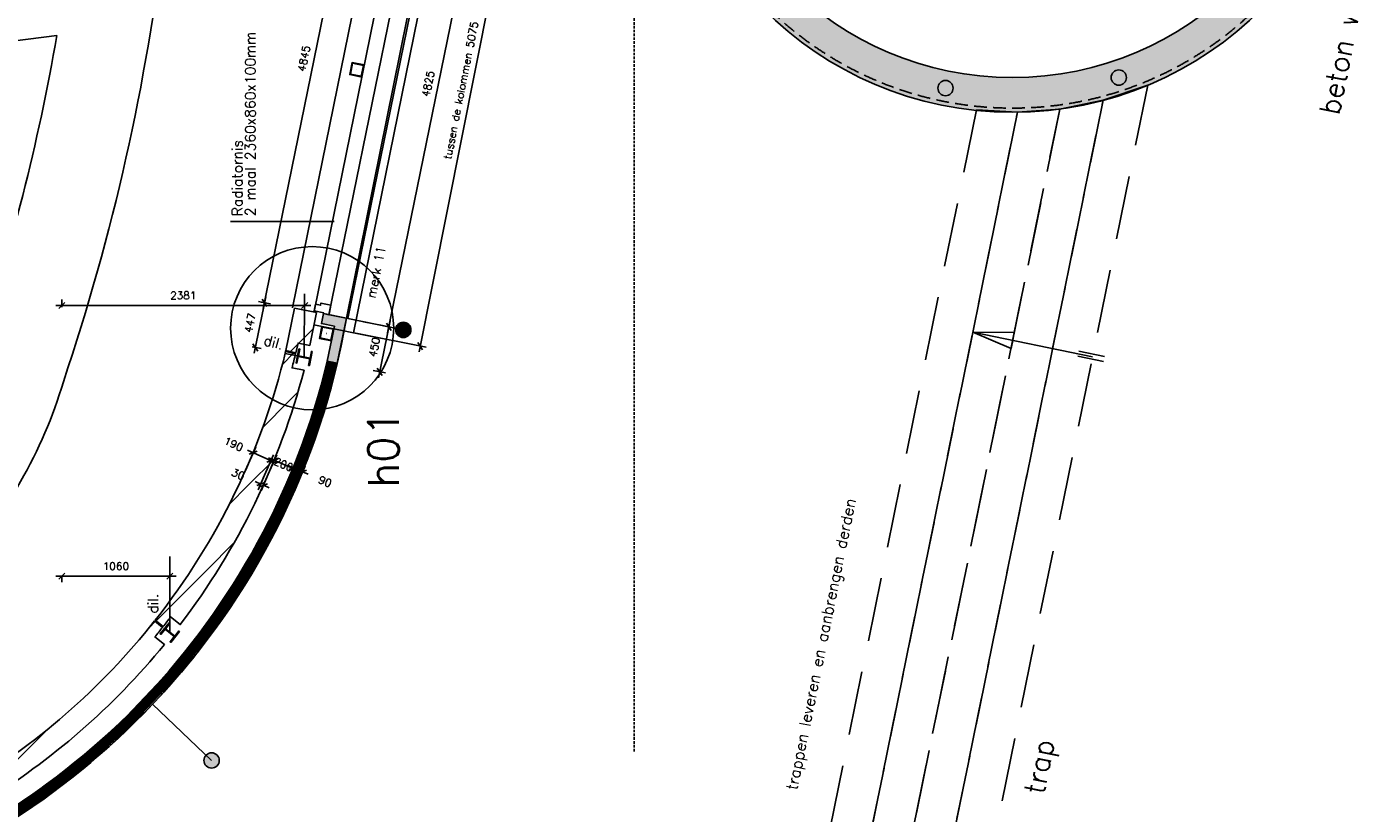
# Model space of a CAD drawing. Extents: x -29284 to 2055880, y -64816 to 121103.
# Tile 104 of 123: x 48455 to 61627, y 67777 to 75487. Entities that reach past the tile are written whole.
import ezdxf

# ---------------------------------------------------------------- set-up
doc = ezdxf.new("R2010")
doc.units = 0
doc.header["$LTSCALE"] = 50
doc.header["$MEASUREMENT"] = 0
doc.header["$PDMODE"] = 3
doc.header["$PDSIZE"] = 0.1
for name, pattern in [('DASHED', [0.75, 0.5, -0.25]), ('HIDDEN', [0.375, 0.25, -0.125]), ('HIDDEN2', [0.1875, 0.125, -0.0625]), ('HIDDENX2', [0.75, 0.5, -0.25])]:
    doc.linetypes.add(name, pattern=pattern)
doc.layers.get('0').update_dxf_attribs({"linetype": 'CONTINUOUS'})
doc.layers.get('DEFPOINTS').update_dxf_attribs({"linetype": 'CONTINUOUS'})
for name, color, linetype in [('_DETAILNUMMERS', 4, 'CONTINUOUS'), ('_DETAILNUMMERSTEKST', 4, 'CONTINUOUS'), ('A--01A1_ACEER', 1, 'CONTINUOUS'), ('A--A21--_F123-', 9, 'CONTINUOUS'), ('A--A22--_F123-', 9, 'CONTINUOUS'), ('A--A28--_F-2--', 7, 'CONTINUOUS'), ('A--L21--', 3, 'CONTINUOUS'), ('A--L21--_F-2--', 7, 'CONTINUOUS'), ('A--L21A3_BUITENWAND', 3, 'CONTINUOUS'), ('A--L22A1_BINNENWAND', 1, 'CONTINUOUS'), ('A--L28--', 7, 'CONTINUOUS'), ('A--L28--_F-2--', 7, 'CONTINUOUS'), ('A--L28DC1_KONSTR', 1, 'HIDDEN'), ('A--L31--', 2, 'CONTINUOUS'), ('A--L31--_F123-', 7, 'CONTINUOUS'), ('A--M$1A-_F123-', 1, 'CONTINUOUS'), ('A--M1$A-_F123-', 1, 'CONTINUOUS'), ('A--T$1A-25_TEKST', 2, 'CONTINUOUS'), ('HELLINGBANEN_C1', 1, 'DASHED'), ('plein', 7, 'CONTINUOUS'), ('SYSTEEMPLAFOND_600X600', 2, 'CONTINUOUS'), ('TEKST_KOZIJNMERK', 2, 'CONTINUOUS'), ('X--LR---_CP', 7, 'CONTINUOUS')]:
    doc.layers.add(name, color=color, linetype=linetype)
doc.layers.add('bruto vloeroppervlak', color=3, linetype='CONTINUOUS', plot=False)
doc.styles.add('ALFA-0_25', font='ROMANS')
doc.styles.add('B-01', font='SIMPLEX.SHX', dxfattribs={"width": 0.8, "height": 4.5})
doc.styles.add('HIEMSTRA', font='romans.shx')
doc.dimstyles.get("Standard").update_dxf_attribs({"dimscale": 30, "dimtxt": 2.5, "dimasz": 2, "dimexe": 2, "dimexo": 0, "dimgap": 2, "dimtad": 1, "dimdec": 0, "dimzin": 0, "dimdsep": 46, "dimtxsty": 'HIEMSTRA', "dimblk1": 'OBLIQUE', "dimblk2": 'OBLIQUE', "dimsah": 1, "dimcen": -3, "dimdle": 2, "dimclrd": 2, "dimclre": 2, "dimclrt": 3, "dimadec": 0, "dimazin": 0, "dimtfac": 1, "dimtofl": 0, "dimtmove": 0, "dimatfit": 3, "dimldrblk": 'OBLIQUE', "dimfxl": 1, "dimtvp": 0.833333, "dimtolj": 1, "dimtzin": 0, "dimarcsym": 0})
doc.dimstyles.new('STANDARD$0', dxfattribs={"dimscale": 30, "dimtxt": 2.5, "dimasz": 2, "dimexe": 2, "dimexo": 0, "dimgap": 2, "dimtad": 1, "dimdec": 0, "dimzin": 0, "dimdsep": 46, "dimtxsty": 'ALFA-0_25', "dimblk1": 'OBLIQUE', "dimblk2": 'OBLIQUE', "dimsah": 1, "dimcen": -3, "dimdle": 2, "dimclrd": 1, "dimclre": 1, "dimclrt": 2, "dimadec": 0, "dimazin": 0, "dimtfac": 0.666667, "dimtofl": 0, "dimtmove": 2, "dimatfit": 3, "dimldrblk": 'OBLIQUE', "dimfxl": 1, "dimtvp": 0.833333, "dimtolj": 1, "dimtzin": 0, "dimarcsym": 0})
pattern_1 = [(45, (0, 0), (-212.132, 212.132), [])]

# ---------------------------------------------------------------- blocks, each defined once
blk = doc.blocks.new('Q020490-')
at = {"layer": 'A--A28--_F-2--', "color": 3, "linetype": 'Continuous'}
for points in [[(-2.75, 58), (-70, 66.5), (70, 66.5)], [(-2.75, 58), (-70, 58), (-70, 66.5)], [(-2.75, 58), (70, 66.5), (70, 58)], [(2.75, -58), (-2.75, -58), (-2.75, 58)], [(-2.75, 58), (2.75, 58), (2.75, -58)], [(-2.75, 58), (70, 58), (2.75, 58)], [(70, -66.5), (-70, -58), (-2.75, -58)], [(70, -66.5), (-70, -66.5), (-70, -58)], [(2.75, -58), (70, -66.5), (-2.75, -58)], [(2.75, -58), (70, -58), (70, -66.5)]]:
    blk.add_solid(points, dxfattribs=at)
at = {"layer": 'A--L28--_F-2--', "color": 3, "linetype": 'Continuous'}
blk.add_lwpolyline([(70, -66.5), (-70, -66.5), (-70, -58), (-2.75, -58), (-2.75, 58), (-70, 58), (-70, 66.5), (70, 66.5), (70, 58), (2.75, 58), (2.75, -58), (70, -58)], close=True, dxfattribs=at)
at = {"layer": 'X--LR---_CP', "linetype": 'Continuous'}
for p in [(-2.75, 0), (0, 0), (2.75, 0)]:
    blk.add_point(p, dxfattribs=at)
blk = doc.blocks.new('*U1296')
at = {"layer": 'A--A21--_F123-', "color": 2, "linetype": 'Continuous', "const_width": 100}
blk.add_lwpolyline([(0, 0, 0.267683), (5019, 5294)], format="xyb", dxfattribs=at)
at = {"layer": 'A--L21--_F-2--', "color": 3, "linetype": 'Continuous'}
for points in [[(0, 0), (-14, 48, 0.267683), (4970, 5305), (5019, 5294)], [(0, 0), (14, -48, 0.267683), (5068, 5282), (5019, 5294)]]:
    blk.add_lwpolyline(points, format="xyb", dxfattribs=at)
blk = doc.blocks.new('*U1295')
at = {"layer": 'A--A21--_F123-', "color": 2}
for points in [[(80, 392), (139, 431), (0, 0), (49, -10)], [(0, 0), (-49, 10), (80, 392), (21, 353)]]:
    blk.add_solid(points, dxfattribs=at)
at = {"layer": 'A--L21--_F-2--', "color": 3, "linetype": 'Continuous'}
for points in [[(0, 0), (49, -10), (139, 431), (139, 431)], [(0, 0), (-49, 10), (21, 353), (21, 353)]]:
    blk.add_lwpolyline(points, dxfattribs=at)
blk = doc.blocks.new('_OBLIQUE')
at = {"color": 0, "linetype": 'ByBlock'}
blk.add_line((-0.5, -0.5), (0.5, 0.5), dxfattribs=at)
blk = doc.blocks.new('*D436')
at = {"layer": 'A--M$1A-_F123-', "color": 2, "linetype": 'Continuous', "lineweight": -2, "transparency": 16777216}
blk.add_arc((44032, 69547), 1101, 127.2037, 180, dxfattribs=at)
at = {"layer": 'DEFPOINTS', "color": 0, "linetype": 'Continuous', "transparency": 16777216}
for p in [(42485, 71584), (43132, 70181), (35694, 69547), (54792, 69547), (44201, 69324)]:
    blk.add_point(p, dxfattribs=at)
at = {"layer": 'A--M$1A-_F123-', "color": 2, "linetype": 'Continuous', "lineweight": -2, "transparency": 16777216, "xscale": 60, "yscale": 60, "zscale": 60}
for p, rotation in [((43366, 70424), 37.20374143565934), ((42931, 69547), 269.999999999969)]:
    blk.add_blockref('_OBLIQUE', p, dxfattribs=dict(at, rotation=rotation))
at = {"layer": 'A--M$1A-_F123-', "color": 3, "linetype": 'Continuous', "transparency": 16777216, "insert": (42958, 70080), "char_height": 75, "attachment_point": 5, "rotation": 63.6019, "style": 'HIEMSTRA'}
blk.add_mtext('\\A1;53°', dxfattribs=at)
blk = doc.blocks.new('*D474')
at = {"layer": 'A--M$1A-_F123-', "color": 1, "linetype": 'Continuous', "lineweight": -2, "transparency": 16777216}
for p, q in [((50600, 71139), (50701, 71366)), ((50622, 71335), (50905, 71210)), ((50774, 71062), (50875, 71289))]:
    blk.add_line(p, q, dxfattribs=at)
at = {"layer": 'DEFPOINTS', "color": 0, "linetype": 'Continuous', "transparency": 16777216}
for p in [(50600, 71139), (50850, 71234), (50774, 71062)]:
    blk.add_point(p, dxfattribs=at)
at = {"layer": 'A--M$1A-_F123-', "color": 1, "linetype": 'Continuous', "lineweight": -2, "transparency": 16777216, "xscale": 60, "yscale": 60, "zscale": 60}
for p, rotation in [((50677, 71311), 156.1281719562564), ((50850, 71234), 336.1281719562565)]:
    blk.add_blockref('_OBLIQUE', p, dxfattribs=dict(at, rotation=rotation))
at = {"layer": 'A--M$1A-_F123-', "color": 2, "linetype": 'Continuous', "transparency": 16777216, "insert": (50484, 71396), "char_height": 75, "attachment_point": 5, "rotation": 336.1282, "style": 'ALFA-0_25'}
blk.add_mtext('\\A1;190', dxfattribs=at)
blk = doc.blocks.new('*D475')
at = {"layer": 'A--M$1A-_F123-', "color": 1, "linetype": 'Continuous', "lineweight": -2, "transparency": 16777216}
for p, q in [((50750, 71004), (50695, 71028)), ((50797, 71113), (50726, 70949)), ((50824, 71101), (50753, 70937)), ((50777, 70992), (50832, 70968))]:
    blk.add_line(p, q, dxfattribs=at)
at = {"layer": 'DEFPOINTS', "color": 0, "linetype": 'Continuous', "transparency": 16777216}
for p in [(50797, 71113), (50824, 71101), (50777, 70992)]:
    blk.add_point(p, dxfattribs=at)
at = {"layer": 'A--M$1A-_F123-', "color": 1, "linetype": 'Continuous', "lineweight": -2, "transparency": 16777216, "xscale": 60, "yscale": 60, "zscale": 60}
for p, rotation in [((50750, 71004), 336.5954444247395), ((50777, 70992), 156.5954444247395)]:
    blk.add_blockref('_OBLIQUE', p, dxfattribs=dict(at, rotation=rotation))
at = {"layer": 'A--M$1A-_F123-', "color": 2, "linetype": 'Continuous', "transparency": 16777216, "insert": (50529, 71100), "char_height": 75, "attachment_point": 5, "rotation": 336.5954, "style": 'ALFA-0_25'}
blk.add_mtext('\\A1;30', dxfattribs=at)
blk = doc.blocks.new('*D476')
at = {"layer": 'A--M$1A-_F123-', "color": 1, "linetype": 'Continuous', "lineweight": -2, "transparency": 16777216}
for p, q in [((50824, 71101), (50907, 71292)), ((50828, 71260), (51121, 71133)), ((51008, 71022), (51090, 71212))]:
    blk.add_line(p, q, dxfattribs=at)
at = {"layer": 'DEFPOINTS', "color": 0, "linetype": 'Continuous', "transparency": 16777216}
for p in [(51066, 71157), (50824, 71101), (51008, 71022)]:
    blk.add_point(p, dxfattribs=at)
at = {"layer": 'A--M$1A-_F123-', "color": 1, "linetype": 'Continuous', "lineweight": -2, "transparency": 16777216, "xscale": 60, "yscale": 60, "zscale": 60}
for p, rotation in [((50883, 71237), 156.593473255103), ((51066, 71157), 336.593473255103)]:
    blk.add_blockref('_OBLIQUE', p, dxfattribs=dict(at, rotation=rotation))
at = {"layer": 'A--M$1A-_F123-', "color": 2, "linetype": 'Continuous', "transparency": 16777216, "insert": (50974, 71197), "char_height": 75, "attachment_point": 5, "rotation": 336.5935, "style": 'ALFA-0_25'}
blk.add_mtext('\\A1;200', dxfattribs=at)
blk = doc.blocks.new('*D477')
at = {"layer": 'A--M$1A-_F123-', "color": 1, "linetype": 'Continuous', "lineweight": -2, "transparency": 16777216}
for p, q in [((51007, 71020), (51093, 71219)), ((51069, 71164), (51014, 71188)), ((51099, 70980), (51185, 71179)), ((51161, 71124), (51216, 71101))]:
    blk.add_line(p, q, dxfattribs=at)
at = {"layer": 'DEFPOINTS', "color": 0, "linetype": 'Continuous', "transparency": 16777216}
for p in [(51007, 71020), (51161, 71124), (51099, 70980)]:
    blk.add_point(p, dxfattribs=at)
at = {"layer": 'A--M$1A-_F123-', "color": 1, "linetype": 'Continuous', "lineweight": -2, "transparency": 16777216, "xscale": 60, "yscale": 60, "zscale": 60}
for p, rotation in [((51069, 71164), 336.5806346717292), ((51161, 71124), 156.5806346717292)]:
    blk.add_blockref('_OBLIQUE', p, dxfattribs=dict(at, rotation=rotation))
at = {"layer": 'A--M$1A-_F123-', "color": 2, "linetype": 'Continuous', "transparency": 16777216, "insert": (51382, 71029), "char_height": 75, "attachment_point": 5, "rotation": 336.5806, "style": 'ALFA-0_25'}
blk.add_mtext('\\A1;90', dxfattribs=at)
blk = doc.blocks.new('*D510')
at = {"layer": 'A--M$1A-_F123-', "color": 1, "linetype": 'Continuous', "lineweight": -2, "transparency": 16777216}
for p, q in [((49919, 70101), (48739, 70101)), ((48799, 70105), (48799, 70041)), ((49859, 70105), (49859, 70041))]:
    blk.add_line(p, q, dxfattribs=at)
at = {"layer": 'DEFPOINTS', "color": 0, "linetype": 'Continuous', "transparency": 16777216}
for p in [(48799, 70105), (48799, 70101), (49859, 70105)]:
    blk.add_point(p, dxfattribs=at)
at = {"layer": 'A--M$1A-_F123-', "color": 1, "linetype": 'Continuous', "lineweight": -2, "transparency": 16777216, "xscale": 60, "yscale": 60, "zscale": 60, "rotation": 180}
blk.add_blockref('_OBLIQUE', (48799, 70101), dxfattribs=at)
at = {"layer": 'A--M$1A-_F123-', "color": 1, "linetype": 'Continuous', "lineweight": -2, "transparency": 16777216, "xscale": 60, "yscale": 60, "zscale": 60}
blk.add_blockref('_OBLIQUE', (49859, 70101), dxfattribs=at)
at = {"layer": 'A--M$1A-_F123-', "color": 2, "linetype": 'Continuous', "transparency": 16777216, "insert": (49329, 70199), "char_height": 75, "attachment_point": 5, "style": 'ALFA-0_25'}
blk.add_mtext('\\A1;1060', dxfattribs=at)
blk = doc.blocks.new('*D511')
at = {"layer": 'A--M$1A-_F123-', "color": 1, "linetype": 'Continuous', "lineweight": -2, "transparency": 16777216}
for p, q in [((51241, 72755), (48739, 72755)), ((48799, 72738), (48799, 72815)), ((51181, 72760), (51181, 72695))]:
    blk.add_line(p, q, dxfattribs=at)
at = {"layer": 'DEFPOINTS', "color": 0, "linetype": 'Continuous', "transparency": 16777216}
for p in [(48799, 72755), (48799, 72738), (51181, 72760)]:
    blk.add_point(p, dxfattribs=at)
at = {"layer": 'A--M$1A-_F123-', "color": 1, "linetype": 'Continuous', "lineweight": -2, "transparency": 16777216, "xscale": 60, "yscale": 60, "zscale": 60, "rotation": 180}
blk.add_blockref('_OBLIQUE', (48799, 72755), dxfattribs=at)
at = {"layer": 'A--M$1A-_F123-', "color": 1, "linetype": 'Continuous', "lineweight": -2, "transparency": 16777216, "xscale": 60, "yscale": 60, "zscale": 60}
blk.add_blockref('_OBLIQUE', (51181, 72755), dxfattribs=at)
at = {"layer": 'A--M$1A-_F123-', "color": 2, "linetype": 'Continuous', "transparency": 16777216, "insert": (49990, 72853), "char_height": 75, "attachment_point": 5, "style": 'ALFA-0_25'}
blk.add_mtext('\\A1;2381', dxfattribs=at)
blk = doc.blocks.new('*D613')
at = {"layer": 'A--M$1A-_F123-', "color": 1, "linetype": 'Continuous', "lineweight": -2, "transparency": 16777216}
for p, q in [((50799, 72841), (50685, 72286)), ((50755, 72789), (50845, 72770)), ((50665, 72351), (50756, 72332))]:
    blk.add_line(p, q, dxfattribs=at)
at = {"layer": 'DEFPOINTS', "color": 0, "linetype": 'Continuous', "transparency": 16777216}
for p in [(50755, 72789), (50665, 72351), (50697, 72344)]:
    blk.add_point(p, dxfattribs=at)
at = {"layer": 'A--M$1A-_F123-', "color": 1, "linetype": 'Continuous', "lineweight": -2, "transparency": 16777216, "xscale": 60, "yscale": 60, "zscale": 60}
for p, rotation in [((50787, 72782), 78.48629033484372), ((50697, 72344), 258.4862903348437)]:
    blk.add_blockref('_OBLIQUE', p, dxfattribs=dict(at, rotation=rotation))
at = {"layer": 'A--M$1A-_F123-', "color": 2, "linetype": 'Continuous', "transparency": 16777216, "insert": (50646, 72583), "char_height": 75, "attachment_point": 5, "rotation": 78.4863, "style": 'ALFA-0_25'}
blk.add_mtext('\\A1;447', dxfattribs=at)
blk = doc.blocks.new('*D614')
at = {"layer": 'A--M$1A-_F123-', "color": 1, "linetype": 'Continuous', "lineweight": -2, "transparency": 16777216}
for p, q in [((50775, 72724), (51766, 77589)), ((51754, 77530), (51813, 77518)), ((50787, 72782), (50728, 72794))]:
    blk.add_line(p, q, dxfattribs=at)
at = {"layer": 'DEFPOINTS', "color": 0, "linetype": 'Continuous', "transparency": 16777216}
for p in [(51754, 77530), (51754, 77530), (50787, 72782)]:
    blk.add_point(p, dxfattribs=at)
at = {"layer": 'A--M$1A-_F123-', "color": 1, "linetype": 'Continuous', "lineweight": -2, "transparency": 16777216, "xscale": 60, "yscale": 60, "zscale": 60}
for p, rotation in [((51754, 77530), 78.4862903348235), ((50787, 72782), 258.4862903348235)]:
    blk.add_blockref('_OBLIQUE', p, dxfattribs=dict(at, rotation=rotation))
at = {"layer": 'A--M$1A-_F123-', "color": 2, "linetype": 'Continuous', "transparency": 16777216, "insert": (51175, 75176), "char_height": 75, "attachment_point": 5, "rotation": 78.4863, "style": 'ALFA-0_25'}
blk.add_mtext('\\A1;4845', dxfattribs=at)
blk = doc.blocks.new('*U1214')
at = {"layer": 'A--A21--_F123-', "color": 2}
for points in [[(176, -36), (117, -75), (0, 0), (-10, -49)], [(0, 0), (10, 49), (176, -36), (235, 3)]]:
    blk.add_solid(points, dxfattribs=at)
at = {"layer": 'A--L21--_F-2--', "color": 3, "linetype": 'Continuous'}
for points in [[(0, 0), (-10, -49), (117, -75), (117, -75)], [(0, 0), (10, 49), (235, 3), (235, 3)]]:
    blk.add_lwpolyline(points, dxfattribs=at)
blk = doc.blocks.new('*D615')
at = {"layer": 'A--M$1A-_F123-', "color": 1, "linetype": 'Continuous', "lineweight": -2, "transparency": 16777216}
for p, q in [((52982, 77331), (51995, 72486)), ((52956, 77276), (53029, 77261)), ((51993, 72548), (52066, 72533))]:
    blk.add_line(p, q, dxfattribs=at)
at = {"layer": 'DEFPOINTS', "color": 0, "linetype": 'Continuous', "transparency": 16777216}
for p in [(52956, 77276), (51993, 72548), (52007, 72545)]:
    blk.add_point(p, dxfattribs=at)
at = {"layer": 'A--M$1A-_F123-', "color": 1, "linetype": 'Continuous', "lineweight": -2, "transparency": 16777216, "xscale": 60, "yscale": 60, "zscale": 60}
for p, rotation in [((52970, 77273), 78.48629033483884), ((52007, 72545), 258.4862903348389)]:
    blk.add_blockref('_OBLIQUE', p, dxfattribs=dict(at, rotation=rotation))
at = {"layer": 'A--M$1A-_F123-', "color": 2, "linetype": 'Continuous', "transparency": 16777216, "insert": (52393, 74928), "char_height": 75, "attachment_point": 5, "rotation": 78.4863, "style": 'ALFA-0_25'}
blk.add_mtext('\\A1;4825', dxfattribs=at)
blk = doc.blocks.new('*D616')
at = {"layer": 'A--M$1A-_F123-', "color": 1, "linetype": 'Continuous', "lineweight": -2, "transparency": 16777216}
for p, q in [((51905, 72047), (52019, 72605)), ((51945, 72559), (52065, 72534)), ((51855, 72118), (51976, 72093))]:
    blk.add_line(p, q, dxfattribs=at)
at = {"layer": 'DEFPOINTS', "color": 0, "linetype": 'Continuous', "transparency": 16777216}
for p in [(51945, 72559), (52007, 72546), (51855, 72118)]:
    blk.add_point(p, dxfattribs=at)
at = {"layer": 'A--M$1A-_F123-', "color": 1, "linetype": 'Continuous', "lineweight": -2, "transparency": 16777216, "xscale": 60, "yscale": 60, "zscale": 60}
for p, rotation in [((52007, 72546), 78.48629033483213), ((51917, 72105), 258.4862903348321)]:
    blk.add_blockref('_OBLIQUE', p, dxfattribs=dict(at, rotation=rotation))
at = {"layer": 'A--M$1A-_F123-', "color": 2, "linetype": 'Continuous', "transparency": 16777216, "insert": (51866, 72345), "char_height": 75, "attachment_point": 5, "rotation": 78.4863, "style": 'ALFA-0_25'}
blk.add_mtext('\\A1;450', dxfattribs=at)
blk = doc.blocks.new('DILATATIEVOEG')
at = {"layer": 'A--L21A3_BUITENWAND', "linetype": 'Continuous'}
h = blk.add_hatch(color=256, dxfattribs=at)
edge = h.paths.add_edge_path()
edge.add_arc((-800, 0), 75, 0, 360)
blk.add_line((-800, 0), (0, 0), dxfattribs=at)
blk.add_circle((-800, 0), 75, dxfattribs=at)
at = {"layer": 'X--LR---_CP', "linetype": 'Continuous'}
blk.add_point((0, 0), dxfattribs=at)
blk = doc.blocks.new('Q020582-')
at = {"layer": 'A--A28--_F-2--', "color": 3}
for points in [[(-54, 54), (-60, -60), (-60, 60)], [(-54, 54), (-60, 60), (60, 60)], [(-54, 54), (-54, -54), (-60, -60)], [(60, 60), (54, 54), (-54, 54)], [(60, 60), (60, -60), (54, 54)], [(60, -60), (54, -54), (54, 54)], [(60, -60), (-60, -60), (-54, -54)], [(60, -60), (-54, -54), (54, -54)]]:
    blk.add_solid(points, dxfattribs=at)
at = {"layer": 'A--L28--_F-2--', "color": 3, "linetype": 'Continuous'}
blk.add_lwpolyline([(-60, -60), (-54, -54), (-54, 54), (54, 54), (54, -54), (-54, -54), (-60, -60), (60, -60), (60, 60), (-60, 60)], close=True, dxfattribs=at)
at = {"layer": 'X--LR---_CP', "color": 4, "linetype": 'Continuous'}
for p in [(-60, 0), (0, 0), (60, 0)]:
    blk.add_point(p, dxfattribs=at)
blk = doc.blocks.new('*D748')
at = {"layer": 'A--M1$A-_F123-', "color": 1, "lineweight": -2, "transparency": 16777216}
for p, q in [((52674, 77460), (53365, 77323)), ((53318, 77393), (52304, 72299)), ((51683, 72483), (52374, 72346))]:
    blk.add_line(p, q, dxfattribs=at)
at = {"layer": 'DEFPOINTS', "color": 0, "transparency": 16777216}
for p in [(52674, 77460), (51683, 72483), (52315, 72357)]:
    blk.add_point(p, dxfattribs=at)
at = {"layer": 'A--M1$A-_F123-', "color": 1, "lineweight": -2, "transparency": 16777216, "xscale": 60, "yscale": 60, "zscale": 60}
for p, rotation in [((53306, 77334), 78.7393042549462), ((52315, 72357), 258.7393042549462)]:
    blk.add_blockref('_OBLIQUE', p, dxfattribs=dict(at, rotation=rotation))
at = {"layer": 'A--M1$A-_F123-', "color": 2, "transparency": 16777216, "insert": (52715, 74865), "char_height": 75, "attachment_point": 5, "rotation": 78.7393, "style": 'ALFA-0_25'}
blk.add_mtext('\\A1;tussen de kolommen 5075', dxfattribs=at)
blk = doc.blocks.new('A$C44AA6D3C')
at = {"layer": 'SYSTEEMPLAFOND_600X600', "linetype": 'Continuous', "ltscale": 10}
blk.add_line((-10750, 13433), (-6606, 13955), dxfattribs=at)
for centre, radius, start, end in [((-27069, 17496), 21667, 341.3328, 353.3757), ((-27069, 17496), 20767, 341.3328, 350.1848), ((-10901, 11854), 4547, 316.573, 343.4669)]:
    blk.add_arc(centre, radius, start, end, dxfattribs=at)

msp = doc.modelspace()

# ---------------------------------------------------------------- hatches: boundary and pattern name
at = {"layer": 'A--01A1_ACEER'}
h = msp.add_hatch(dxfattribs=at)
h.set_pattern_fill('ALFALINE', color=256, scale=300, style=0)
h.set_pattern_definition(pattern_1)
h.paths.add_polyline_path([(49780.5, 69449.6), (49711.3, 69505.6, 0.0019209), (49745, 69546.9), (49615.8, 69546.9, -0.0427014), (48799.5, 68716.2), (48799.5, 68472, 0.0495849)])
h.paths.add_polyline_path([(49786.7, 69599), (49708.9, 69661.9, -0.0054176), (49615.8, 69546.9), (49745, 69546.9, 0.0024075)])
at = {"layer": 'A--A22--_F123-'}
h = msp.add_hatch(dxfattribs=at)
h.set_pattern_fill('ALFALINE', color=256, scale=300, style=0, pattern_type=2)
h.set_pattern_definition([(45, (-39.9, 8.13), (-212.132, 212.132), [])])
h.paths.add_polyline_path([(51080.5, 72728.7), (51296.1, 72684.8), (51230.6, 72363.4), (51116.6, 72386.6), (51094.7, 72292.1), (50995.7, 72312.2)])
h = msp.add_hatch(dxfattribs=at)
h.set_pattern_fill('ALFALINE', color=256, scale=300, style=0)
h.set_pattern_definition(pattern_1)
edge = h.paths.add_edge_path()
edge.add_line((50993.7, 72302.4), (51092.4, 72282.3))
edge.add_arc((44353.4, 73902.2), 6930.9, 345.3011, 346.48448, ccw=False)
edge.add_line((51057.5, 72143.5), (51175.2, 72119.5))
edge.add_arc((44353.4, 73902.2), 7050.9, 322.66677, 345.35537, ccw=False)
edge.add_line((49959.7, 69626.1), (49866.4, 69701.7))
edge.add_arc((44353.4, 73902.2), 6930.9, 321.70332, 322.69555, ccw=False)
edge.add_line((49792.9, 69606.8), (49715.1, 69669.8))
edge.add_arc((44353.4, 73902.2), 6830.9, 321.71354, 346.45517)
h = msp.add_hatch(dxfattribs=at)
h.set_pattern_fill('ALFALINE', color=256, scale=300, style=0)
h.set_pattern_definition(pattern_1)
edge = h.paths.add_edge_path()
edge.add_arc((44353.4, 73902.2), 6930.9, 300.38676, 301.37224, ccw=False)
edge.add_line((47859.3, 67923.3), (47808.8, 68009.6))
edge.add_arc((44353.4, 73902.2), 6830.9, 300.38736, 321.62966)
edge.add_line((49708.9, 69661.9), (49786.7, 69599))
edge.add_arc((44353.4, 73902.2), 6930.9, 320.62863, 321.62065, ccw=False)
edge.add_line((49711.3, 69505.6), (49804.6, 69430))
edge.add_arc((44353.4, 73902.2), 7050.9, 301.34955, 320.63505, ccw=False)
edge.add_line((48021.7, 67880.6), (47961.5, 67984.6))
at = {"layer": 'plein', "linetype": 'Continuous'}
h = msp.add_hatch(color=21, dxfattribs=at)
edge = h.paths.add_edge_path()
edge.add_arc((58126.4, 78109.9), 3460, 90, 450)
edge = h.paths.add_edge_path(flags=16)
edge.add_arc((58126.4, 78109.9), 3120, 90, 450)

# ---------------------------------------------------------------- linework, layer by layer
for p, q in [((51241.6, 72233.6), (50990.1, 72284.8)), ((50995.7, 72312.2), (50993.7, 72302.4))]:
    msp.add_line(p, q)
at = {"layer": '_DETAILNUMMERS'}
msp.add_circle((51254.7, 72532.5), 800, dxfattribs=at)
at = {"layer": 'A--01A1_ACEER', "linetype": 'Continuous'}
for p, q in [((51176.4, 72246.9), (51180.8, 72868.9)), ((49859, 69546.9), (49859, 70294.3))]:
    msp.add_line(p, q, dxfattribs=at)
at = {"layer": 'A--L21A3_BUITENWAND'}
msp.add_lwpolyline([(51080.5, 72728.7), (51296.1, 72684.8), (51230.6, 72363.4), (51116.6, 72386.6), (51094.7, 72292.1), (50995.7, 72312.2), (51080.5, 72728.7)], close=True, dxfattribs=at)
for points in [[(50993.7, 72302.4), (51092.4, 72282.3, -0.0051635), (51057.5, 72143.5), (51175.2, 72119.5, -0.0993224), (49959.7, 69626.1), (49866.4, 69701.7, -0.0043294), (49792.9, 69606.8), (49715.1, 69669.8, 0.1083771), (50994.3, 72302.3, 0.1083771)], [(47961.6, 67984.5, -0.0043), (47859.3, 67923.3), (47808.8, 68009.6, 0.0929533), (49708.9, 69661.9), (49786.7, 69599, -0.0043285), (49711.3, 69505.6), (49804.6, 69430, -0.084348), (48021.7, 67880.6), (47961.5, 67984.6)]]:
    msp.add_lwpolyline(points, format="xyb", dxfattribs=at)
at = {"layer": 'A--L22A1_BINNENWAND'}
for p, q in [((51661.3, 72487.6), (52674.2, 77460.1)), ((51945, 72558.6), (51757.6, 72595.9)), ((51920.6, 72436), (51271.7, 72565.2))]:
    msp.add_line(p, q, dxfattribs=at)
at = {"layer": 'A--L28DC1_KONSTR', "color": 2, "linetype": 'HIDDEN2', "ltscale": 100}
for points in [[(51779.5, 55035.9), (55405.6, 55035.9), (59455.4, 74915.4), (59016.8, 74767.7), (55078.9, 55435.9), (55078.9, 55435.9), (51779.5, 55435.9)], [(51779.5, 55435.9), (55078.9, 55435.9), (59016.8, 74767.7), (58591.3, 74681.3), (54752.1, 55835.9), (54752.1, 55835.9), (51779.5, 55835.9)], [(51779.5, 56235.9), (54425.4, 56235.9), (58176.4, 74650.3), (57772.9, 74673.1), (54098.7, 56635.9), (54098.7, 56635.9), (51629.5, 56635.9), (51629.5, 56535.9)], [(51779.5, 55835.9), (54752.1, 55835.9), (58591.3, 74681.3), (58176.4, 74650.3), (54425.4, 56235.9), (54425.4, 56235.9), (51779.5, 56235.9)]]:
    msp.add_lwpolyline(points, dxfattribs=at)
at = {"layer": 'A--L28DC1_KONSTR', "color": 1, "linetype": 'Continuous'}
for points in [[(58912.7, 72252.7), (57736.8, 72492.2), (58144.6, 72490.1), (58128.8, 72412.4)], [(58912.7, 72252.7), (57736.8, 72492.2), (58113, 72334.8), (58128.8, 72412.4)], [(59018.5, 72205.7), (58768.8, 72256.5)], [(59028.5, 72254.7), (58778.8, 72305.5)]]:
    msp.add_lwpolyline(points, dxfattribs=at)
at = {"layer": 'A--L28DC1_KONSTR', "color": 4, "linetype": 'Continuous'}
for centre in [(57469.7, 74886.2), (59169.6, 74989.7)]:
    msp.add_circle(centre, 75, dxfattribs=at)
at = {"layer": 'A--L31--', "color": 2, "linetype": 'Continuous'}
msp.add_lwpolyline([(51274.5, 72703.6), (51287.4, 72767.3), (51337.4, 72757.1), (51341.6, 72777.7), (51438.6, 72757.9), (51424, 72686.4), (51419.7, 72664.8), (51405, 72667.8), (51366.7, 72675.6), (51368.5, 72684.4)], close=True, dxfattribs=at)
at = {"layer": 'A--L31--_F123-', "color": 1, "linetype": 'Continuous'}
for p, q in [((51060.9, 72732.7), (52024.6, 77463.4)), ((51273.1, 72696.7), (52233.5, 77411.6)), ((52382.3, 77390.5), (51419.6, 72664.7)), ((51605.8, 72626.8), (52570, 77360.2)), ((51392.9, 72670.2), (51605.8, 72626.8))]:
    msp.add_line(p, q, dxfattribs=at)
at = {"layer": 'bruto vloeroppervlak', "linetype": 'Continuous'}
msp.add_lwpolyline([(46059.3, 56636), (46059.3, 66709.9), (46059.3, 66771.4, 0.3016133), (51591.1, 72629.8), (52913.5, 79171.8), (52352.7, 79285.2), (52253.2, 78801.3), (50331.4, 79192.8), (50306.4, 79197.9), (51975.7, 87442.1), (52500.4, 87335.2), (52556, 87608.5), (53810.8, 93768.6), (47238.7, 93768.6), (47238.7, 93753.2), (47220.4, 93753.2), (47098.4, 93396.5), (47097.1, 93392.8, 0.0951397), (40463, 94451.7), (30665.4, 94453.8)], format="xyb", dxfattribs=at)
at = {"layer": 'HELLINGBANEN_C1'}
msp.add_line((54413.5, 68383.3), (54413.5, 80397.1), dxfattribs=at)
at = {"layer": 'plein', "color": 3, "linetype": 'Continuous'}
for radius in [3460, 3120]:
    msp.add_circle((58126.4, 78109.9), radius, dxfattribs=at)
at = {"layer": 'plein', "color": 1, "linetype": 'HIDDENX2', "ltscale": 5}
msp.add_circle((58126.4, 78109.9), 3420, dxfattribs=at)
at = {"layer": 'TEKST_KOZIJNMERK'}
msp.add_line((50452.6, 73578.8), (51472, 73578.8), dxfattribs=at)

# ---------------------------------------------------------------- block references
at = {"layer": 'A--L21--', "color": 1}
for p, rotation in [((51365.6, 72675.7), 168.4862903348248), ((49687.8, 68844.4), 136.525355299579)]:
    msp.add_blockref('DILATATIEVOEG', p, dxfattribs=dict(at, rotation=rotation))
at = {"layer": 'A--L21--', "linetype": 'Continuous'}
msp.add_blockref('*U1214', (51355.6, 72626.7), dxfattribs=at)
at = {"layer": 'A--L21--'}
for name, p in [('*U1295', (51452.3, 72199.2)), ('*U1296', (46433.5, 66903.8))]:
    msp.add_blockref(name, p, dxfattribs=at)
at = {"layer": 'A--L28--', "rotation": 348.7393042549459}
for p in [(51694.4, 75065.8), (51397.3, 72478.9)]:
    msp.add_blockref('Q020582-', p, dxfattribs=at)
at = {"layer": 'A--L28--', "linetype": 'Continuous'}
for p, rotation in [((51176.4, 72246.9), 78.48629033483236), ((49859, 69546.9), 51.00535103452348)]:
    msp.add_blockref('Q020490-', p, dxfattribs=dict(at, rotation=rotation))
at = {"layer": 'A--L28DC1_KONSTR', "color": 0, "linetype": 'Continuous'}
msp.add_blockref('A$C44AA6D3C', (55355.4, 61446.9), dxfattribs=at)

# ---------------------------------------------------------------- texts
at = {"layer": '_DETAILNUMMERSTEKST', "style": 'ALFA-0_25'}
msp.add_text('h01', height=300, rotation=90, dxfattribs=at).set_placement((52103.8, 70968.9))
at = {"layer": '_DETAILNUMMERSTEKST', "color": 3, "style": 'HIEMSTRA'}
msp.add_text('trappen leveren en aanbrengen derden', height=110, rotation=78.55508, dxfattribs=at).set_placement((56013.3, 67997.1))
at = {"layer": 'A--T$1A-25_TEKST', "style": 'B-01'}
for s, rotation, p in [('2 maal 2360x860x100mm', 90, (50698.4, 73631.1)), ('Radiatornis ', 90, (50569.9, 73631.1)), ('dil.', 345, (50770.8, 72369.6)), ('dil.', 90, (49743.2, 69735.3))]:
    msp.add_text(s, height=100, rotation=rotation, dxfattribs=at).set_placement(p)
at = {"layer": 'plein', "style": 'HIEMSTRA'}
for s, p in [('beton wand', (61329.8, 74612.2)), ('trap', (58433.7, 67951.2))]:
    msp.add_text(s, height=200, rotation=78.56785, dxfattribs=at).set_placement(p)
at = {"layer": 'TEKST_KOZIJNMERK', "style": 'HIEMSTRA'}
msp.add_text('merk 11', height=90, rotation=78.486, dxfattribs=at).set_placement((51874.4, 72821.4))

# ---------------------------------------------------------------- dimensions: what is measured, and where the dimension line sits
at = {"layer": 'A--M$1A-_F123-', "linetype": 'Continuous'}
for p1, p2, distance, picture, middle in [((50786.6, 72782.4), (51753.7, 77530.3), 0, '*D614', (51174.6, 75175.8)), ((52955.7, 77275.5), (51992.7, 72548), 14.8, '*D615', (52393.2, 74928.3)), ((50754.6, 72789), (50665.4, 72351), 32.6, '*D613', (50646.4, 72582.9)), ((51855.2, 72118), (51945, 72558.6), -62.9, '*D616', (51866.2, 72345.2))]:
    dim = msp.add_aligned_dim(p1=p1, p2=p2, distance=distance, dimstyle='STANDARD$0', dxfattribs=at)
    dim.commit()
    dim.dimension.update_dxf_attribs({"geometry": picture, "text_midpoint": middle})
for base, p1, p2, picture, middle in [((48799.5, 72755.2), (51180.8, 72759.6), (48799.5, 72738.1), '*D511', (49990.1, 72852.7)), ((48799.457, 70101.422), (49858.9846, 70105.2423), (48799.457, 70105.2423), '*D510', (49329.2208, 70198.922))]:
    dim = msp.add_linear_dim(base=base, p1=p1, p2=p2, dimstyle='STANDARD$0', dxfattribs=at)
    dim.commit()
    dim.dimension.update_dxf_attribs({"geometry": picture, "text_midpoint": middle})
dim = msp.add_angular_dim_2l(base=(43132.1, 70181.4), line1=((42485.2, 71584.1), (44201, 69324)), line2=((54791.8, 69546.9), (35694.1, 69546.9)), dimstyle='Standard', dxfattribs=at)
dim.commit()
dim.dimension.update_dxf_attribs({"geometry": '*D436', "text_midpoint": (42958.3, 70079.7)})
for base, p1, p2, angle, picture, middle in [((50850.4, 71234), (50600.4, 71138.8), (50774.2, 71061.9), 336.12817, '*D474', (50483.6, 71396.4)), ((51066.3, 71157.1), (50824.1, 71101.2), (51007.7, 71021.7), 336.59347, '*D476', (50974.5, 71196.8)), ((50777, 70992.3), (50796.9, 71113.2), (50824.2, 71101.4), 336.59544, '*D475', (50528.8, 71099.7))]:
    dim = msp.add_linear_dim(base=base, p1=p1, p2=p2, angle=angle, dimstyle='STANDARD$0', dxfattribs=at)
    dim.commit()
    dim.dimension.update_dxf_attribs({"geometry": picture, "text_midpoint": middle, "dimtype": 161})
dim = msp.add_linear_dim(base=(51161.2, 71124.4), p1=(51007, 71020.2), p2=(51098.8, 70980.5), angle=336.58063, text='90', dimstyle='STANDARD$0', dxfattribs=at)
dim.commit()
dim.dimension.update_dxf_attribs({"geometry": '*D477', "text_midpoint": (51382, 71028.7), "dimtype": 161})
at = {"layer": 'A--M1$A-_F123-'}
dim = msp.add_aligned_dim(p1=(52674.2, 77460.1), p2=(51683.3, 72483.2), distance=644.5, text='tussen de kolommen <>', dimstyle='STANDARD$0', dxfattribs=at)
dim.commit()
dim.dimension.update_dxf_attribs({"geometry": '*D748', "text_midpoint": (52715.3, 74864.9)})

doc.saveas('drawing.dxf')
